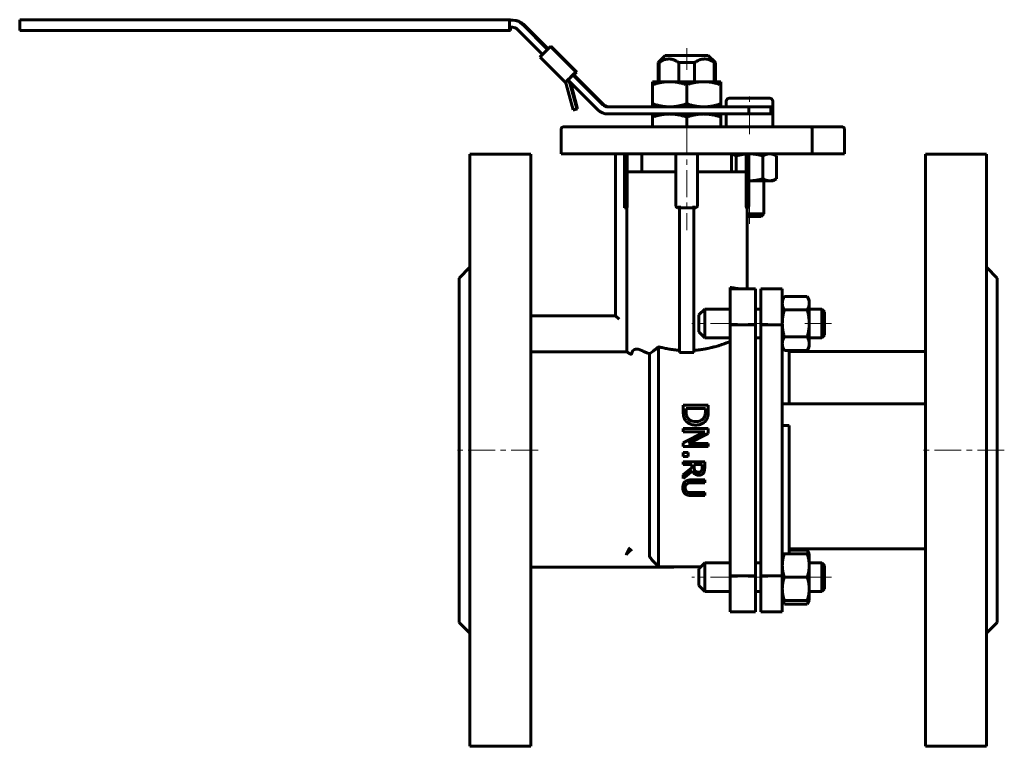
# Model space of a CAD drawing. Header units: millimetres. Extents: x -136 to 138, y -101 to 101.
import ezdxf

# ---------------------------------------------------------------- set-up
doc = ezdxf.new("R2010")
doc.units = ezdxf.units.MM
doc.linetypes.add('K5LT_AXLED', pattern=[12, 7.5, -1.5, 1.5, -1.5])
doc.linetypes.add('K5LT_BASIC', pattern=[0])
doc.layers.add('Системный слой (1)', color=7, linetype='Continuous', true_color=0x6c6c6c)

# ---------------------------------------------------------------- blocks, each defined once
blk = doc.blocks.new('U0')
at = {"layer": 'Системный слой (1)', "color": 143, "linetype": 'K5LT_BASIC', "lineweight": 60, "true_color": 0x33acca}
for p, q in [((83.49, -46.95), (83.3, -46.6)), ((83.63, -47.28), (83.49, -46.95)), ((83.75, -47.61), (83.63, -47.28))]:
    blk.add_line(p, q, dxfattribs=at)
blk = doc.blocks.new('U1')
at = {"layer": 'Системный слой (1)', "color": 143, "linetype": 'K5LT_BASIC', "lineweight": 60, "true_color": 0x33acca}
for p, q in [((66.59, 46.36), (67.22, 46.36)), ((67.22, 46.36), (70.45, 46.36))]:
    blk.add_line(p, q, dxfattribs=at)
blk = doc.blocks.new('U2')
at = {"layer": 'Системный слой (1)', "color": 143, "linetype": 'K5LT_BASIC', "lineweight": 60, "true_color": 0x33acca}
for p, q in [((88.13, 13.64), (88.13, 19.84)), ((88.13, 13.37), (88.13, 13.64))]:
    blk.add_line(p, q, dxfattribs=at)
blk = doc.blocks.new('U3')
at = {"layer": 'Системный слой (1)', "color": 143, "linetype": 'K5LT_BASIC', "lineweight": 60, "true_color": 0x33acca}
for p, q in [((60.72, 78.56), (60.72, 76.97)), ((60.72, 74.97), (60.72, 71.36))]:
    blk.add_line(p, q, dxfattribs=at)
blk = doc.blocks.new('U4')
at = {"layer": 'Системный слой (1)', "color": 143, "linetype": 'K5LT_BASIC', "lineweight": 60, "true_color": 0x33acca}
for p, q in [((67.05, 56.36), (67.1, 56.36)), ((67.1, 56.36), (67.16, 56.36)), ((67.16, 56.36), (67.22, 56.36))]:
    blk.add_line(p, q, dxfattribs=at)
blk = doc.blocks.new('U5')
at = {"layer": 'Системный слой (1)', "color": 143, "linetype": 'K5LT_BASIC', "lineweight": 60, "true_color": 0x33acca}
for p, q in [((62.62, 63.67), (62.22, 63.79)), ((63.03, 63.5), (62.62, 63.67)), ((63.47, 63.28), (63.03, 63.5))]:
    blk.add_line(p, q, dxfattribs=at)
blk = doc.blocks.new('U6')
at = {"layer": 'Системный слой (1)', "color": 143, "linetype": 'K5LT_BASIC', "lineweight": 60, "true_color": 0x33acca}
for p, q in [((83.3, -61.61), (83.49, -61.26)), ((83.49, -61.26), (83.63, -60.93)), ((83.63, -60.93), (83.75, -60.61))]:
    blk.add_line(p, q, dxfattribs=at)
blk = doc.blocks.new('U7')
at = {"layer": 'Системный слой (1)', "color": 143, "linetype": 'K5LT_BASIC', "lineweight": 60, "true_color": 0x33acca}
for p, q in [((64.47, 63.53), (63.47, 63.28)), ((65.41, 63.71), (64.47, 63.53)), ((66.32, 63.82), (65.41, 63.71)), ((67.1, 63.86), (67.05, 63.85)), ((67.16, 63.86), (67.1, 63.86)), ((67.22, 63.86), (67.16, 63.86))]:
    blk.add_line(p, q, dxfattribs=at)
blk = doc.blocks.new('U8')
at = {"layer": 'Системный слой (1)', "color": 143, "linetype": 'K5LT_BASIC', "lineweight": 60, "true_color": 0x33acca}
for p, q in [((76.51, -60.61), (76.62, -60.93)), ((76.62, -60.93), (76.77, -61.26)), ((76.77, -61.26), (76.96, -61.61))]:
    blk.add_line(p, q, dxfattribs=at)
blk = doc.blocks.new('U9')
at = {"layer": 'Системный слой (1)', "color": 143, "linetype": 'K5LT_BASIC', "lineweight": 60, "true_color": 0x33acca}
for p, q in [((18.27, 85.89), (18.97, 86.59)), ((18.97, 86.59), (19.04, 86.67)), ((19.04, 86.67), (19.04, 86.67))]:
    blk.add_line(p, q, dxfattribs=at)
blk = doc.blocks.new('U10')
at = {"layer": 'Системный слой (1)', "color": 143, "linetype": 'K5LT_BASIC', "lineweight": 60, "true_color": 0x33acca}
for p in [(18.26, 85.89), (18.33, 85.96)]:
    blk.add_line(p, (18.33, 85.96), dxfattribs=at)
blk = doc.blocks.new('U11')
at = {"layer": 'Системный слой (1)', "color": 143, "linetype": 'K5LT_BASIC', "lineweight": 60, "true_color": 0x33acca}
for p, q in [((17.28, 85.18), (16.28, 84.18)), ((16.28, 84.18), (15.88, 83.77)), ((15.88, 83.77), (15.88, 83.77))]:
    blk.add_line(p, q, dxfattribs=at)
blk = doc.blocks.new('U12')
at = {"layer": 'Системный слой (1)', "color": 143, "linetype": 'K5LT_BASIC', "lineweight": 60, "true_color": 0x33acca}
for p, q in [((0.62, 99.13), (0.62, 98.46)), ((0.62, 98.46), (0.61, 98.25))]:
    blk.add_line(p, q, dxfattribs=at)

msp = doc.modelspace()

# ---------------------------------------------------------------- linework, layer by layer
at = {"layer": 'Системный слой (1)', "color": 143, "linetype": 'K5LT_BASIC', "lineweight": 60, "true_color": 0x33acca}
for p, q in [((-136.28, 100.25), (-136.28, 101.25)), ((0.34, 101.25), (-136.28, 101.25)), ((-136.28, 99.25), (-136.28, 100.25)), ((-136.28, 98.25), (-136.28, 99.25)), ((-24.23, 101.25), (-24.2, 101.25)), ((0.33, 100.25), (0.33, 99.25)), ((0.61, 101.25), (0.34, 101.25)), ((1.1, 101.13), (0.34, 101.13)), ((0.34, 101.13), (0.34, 99.13)), ((1.1, 99.13), (0.34, 99.13)), ((0.61, 101.25), (0.62, 101.13)), ((1.1, 101.13), (1.37, 101.13)), ((10.92, 92.97), (3.92, 99.96)), ((11.06, 93.1), (4.2, 99.96)), ((-136.28, 98.25), (0.34, 98.25)), ((0.34, 98.25), (0.61, 98.25)), ((2.51, 98.55), (9.5, 91.55)), ((11.71, 93.74), (11.78, 93.74)), ((11.78, 93.74), (18.85, 86.67)), ((11.84, 93.68), (11.9, 93.74)), ((18.97, 86.67), (11.9, 93.74)), ((11.9, 93.74), (11.96, 93.74)), ((11.96, 93.74), (19.04, 86.67)), ((15.88, 83.77), (8.81, 90.84)), ((10.2, 92.25), (10.28, 92.32)), ((43.72, 91.31), (41.72, 89.31)), ((55.72, 91.31), (43.72, 91.31)), ((55.72, 91.31), (57.72, 89.31)), ((41.72, 83.97), (41.72, 89.31)), ((41.72, 89.31), (42.03, 89.31)), ((42.03, 83.97), (42.03, 89.31)), ((47.51, 89.31), (51.93, 89.31)), ((47.51, 83.97), (47.51, 89.31)), ((51.93, 83.97), (51.93, 89.31)), ((57.41, 89.31), (57.72, 89.31)), ((57.41, 83.97), (57.41, 89.31)), ((57.72, 83.97), (57.72, 89.31)), ((16.58, 84.48), (17.29, 85.18)), ((17.35, 85.25), (17.28, 85.18)), ((17.29, 85.18), (17.36, 85.25)), ((17.36, 85.25), (17.99, 85.89)), ((17.99, 85.89), (18, 85.89)), ((26.33, 77.55), (17.99, 85.89)), ((18.08, 85.96), (18.14, 85.96)), ((18.14, 85.96), (18.85, 86.67)), ((18.17, 85.99), (18.26, 85.89)), ((18.26, 85.96), (18.2, 86.02)), ((18.26, 85.96), (18.97, 86.67)), ((18.33, 85.96), (18.26, 85.96)), ((18.26, 85.89), (18.27, 85.89)), ((26.6, 77.55), (18.27, 85.89)), ((18.85, 86.67), (18.78, 86.67)), ((19.04, 86.67), (18.97, 86.67)), ((16.58, 84.47), (15.88, 83.77)), ((18.07, 76.11), (16.14, 83.32)), ((16.58, 84.48), (24.91, 76.14)), ((17.11, 83.58), (16.71, 84.35)), ((19.04, 76.37), (17.11, 83.58)), ((17.31, 83.75), (17.36, 83.58)), ((17.36, 83.58), (19.29, 76.37)), ((40.22, 83.12), (40.22, 83.97)), ((40.22, 83.97), (44.97, 83.97)), ((40.22, 83.12), (40.22, 77.82)), ((44.97, 83.97), (54.47, 83.97)), ((49.72, 83.12), (49.72, 77.82)), ((54.47, 83.97), (59.22, 83.97)), ((59.22, 83.97), (59.22, 83.12)), ((59.22, 83.12), (59.22, 77.82)), ((67.08, 76.97), (27.74, 76.97)), ((40.22, 76.97), (40.22, 77.82)), ((59.22, 77.82), (59.22, 76.97)), ((72.92, 79.36), (61.52, 79.36)), ((67.08, 76.97), (67.08, 74.97)), ((73.15, 76.97), (67.08, 76.97)), ((73.29, 76.97), (73.15, 76.97)), ((73.15, 74.97), (73.15, 76.97)), ((73.29, 76.97), (73.29, 74.97)), ((73.72, 78.56), (73.72, 71.36)), ((18.07, 76.11), (19.04, 76.37)), ((18.33, 76.11), (18.07, 76.11)), ((18.33, 76.11), (19.29, 76.37)), ((19.29, 76.37), (19.04, 76.37)), ((67.08, 74.97), (27.74, 74.97)), ((40.22, 74.12), (40.22, 74.97)), ((59.22, 74.97), (59.22, 74.12)), ((67.08, 74.97), (73.15, 74.97)), ((73.29, 74.97), (73.15, 74.97)), ((40.22, 71.36), (40.22, 74.12)), ((49.72, 71.36), (49.72, 74.12)), ((59.22, 71.36), (59.22, 74.12)), ((14.72, 63.86), (14.72, 70.86)), ((24.72, 71.36), (15.22, 71.36)), ((74.72, 71.36), (24.72, 71.36)), ((84.22, 71.36), (74.72, 71.36)), ((93.22, 71.36), (84.22, 71.36)), ((84.72, 63.86), (84.72, 70.86)), ((93.72, 63.86), (93.72, 70.86)), ((-10.72, 63.75), (6.28, 63.75)), ((-10.72, 63.75), (-10.72, -101.25)), ((6.28, 63.75), (6.28, -101.25)), ((14.72, 63.86), (24.72, 63.86)), ((24.72, 63.86), (74.72, 63.86)), ((29.85, 63.86), (29.85, 18.75)), ((32.4, 63.86), (32.4, 48.86)), ((33.12, 58.86), (33.12, 63.86)), ((37.22, 58.86), (37.22, 63.86)), ((46.72, 63.86), (46.72, 49.36)), ((52.72, 49.36), (52.72, 63.86)), ((62.22, 58.86), (62.22, 63.86)), ((63.47, 58.86), (63.47, 63.28)), ((66.32, 58.86), (66.32, 63.86)), ((67.05, 49.36), (67.05, 63.86)), ((70.97, 56.94), (70.97, 63.28)), ((73.72, 63.86), (74.73, 63.28)), ((74.72, 63.86), (84.72, 63.86)), ((74.73, 56.94), (74.73, 63.28)), ((84.72, 63.86), (93.72, 63.86)), ((133.28, 63.75), (116.28, 63.75)), ((116.28, 63.75), (116.28, -101.25)), ((133.28, -101.25), (133.28, 63.75)), ((33.12, 58.86), (33.12, 49.36)), ((33.12, 58.86), (46.72, 58.86)), ((52.72, 58.86), (66.32, 58.86)), ((66.32, 49.36), (66.32, 58.86)), ((67.22, 56.36), (67.05, 56.36)), ((72.85, 56.36), (67.22, 56.36)), ((71.22, 56.36), (71.22, 47.12)), ((73.72, 56.36), (72.85, 56.36)), ((73.72, 56.36), (74.73, 56.94)), ((32.4, 48.86), (32.9, 49.36)), ((32.4, 48.86), (33.04, 48.86)), ((33.04, 8.64), (33.04, 48.86)), ((47.22, 48.86), (47.72, 48.86)), ((47.72, 49.36), (47.72, 48.86)), ((51.72, 48.86), (47.72, 48.86)), ((47.72, 48.86), (47.72, 8.5)), ((51.72, 48.86), (51.72, 49.36)), ((51.72, 48.86), (51.72, 8.5)), ((51.72, 48.86), (52.22, 48.86)), ((66.4, 48.86), (66.55, 48.86)), ((66.59, 48.86), (66.59, 26.25)), ((67.22, 47.12), (66.59, 47.12)), ((71.22, 47.12), (67.22, 47.12)), ((70.45, 46.36), (71.22, 47.12)), ((-10.72, 32.25), (-13.72, 29.25)), ((136.28, 29.25), (133.28, 32.25)), ((-13.72, 29.25), (-13.72, -66.75)), ((136.28, 29.25), (136.28, -66.75)), ((61.88, 26.25), (61.88, 26.64)), ((61.88, 26.25), (68.88, 26.25)), ((61.88, 16.25), (61.88, 26.25)), ((68.88, 26.25), (68.88, 16.25)), ((70.38, 26.25), (76.38, 26.25)), ((70.38, 26.25), (70.38, 16.25)), ((76.38, 26.25), (76.38, 16.25)), ((76.38, 23.11), (76.96, 24.11)), ((83.3, 24.11), (76.96, 24.11)), ((83.88, 23.11), (83.3, 24.11)), ((83.88, 23.11), (83.88, 22.23)), ((83.88, 22.23), (83.88, 16.61)), ((53.13, 18.96), (54.78, 20.61)), ((54.78, 12.94), (54.78, 20.61)), ((54.78, 20.61), (61.88, 20.61)), ((68.88, 20.61), (70.38, 20.61)), ((83.3, 20.36), (76.96, 20.36)), ((83.88, 20.61), (87.37, 20.61)), ((88.13, 19.84), (87.37, 20.61)), ((87.37, 20.61), (87.37, 12.94)), ((29.85, 18.75), (6.28, 18.75)), ((30.85, 17.75), (29.85, 18.75)), ((53.13, 18.96), (53.13, 14.45)), ((83.88, 16.61), (83.88, 10.98)), ((53.13, 14.45), (53.13, 14.26)), ((53.13, 14.26), (54.78, 12.61)), ((61.88, 16.25), (68.88, 16.25)), ((61.88, 9.53), (61.88, 16.25)), ((68.88, 9.53), (68.88, 16.25)), ((70.38, 16.25), (70.38, 9.53)), ((70.38, 16.25), (76.38, 16.25)), ((76.38, 16.25), (76.38, 9.53)), ((54.78, 12.61), (54.78, 12.94)), ((54.78, 12.61), (61.88, 12.61)), ((68.88, 12.61), (70.38, 12.61)), ((83.3, 12.85), (76.96, 12.85)), ((83.88, 12.61), (87.37, 12.61)), ((88.13, 13.37), (87.37, 12.61)), ((87.37, 12.94), (87.37, 12.61)), ((33.04, 8.64), (6.28, 8.64)), ((41.88, -51.19), (41.88, 10.12)), ((51.72, 8.5), (47.72, 8.5)), ((61.88, -47.03), (61.88, 9.53)), ((68.88, 9.53), (68.88, -47.03)), ((70.38, 9.53), (70.38, -47.03)), ((76.38, 10.11), (76.96, 9.1)), ((76.38, 9.53), (76.38, -47.03)), ((83.3, 9.1), (76.96, 9.1)), ((78.28, -5.76), (78.28, 9.1)), ((116.28, 8.75), (78.28, 8.75)), ((83.88, 10.11), (83.3, 9.1)), ((83.88, 10.98), (83.88, 10.11)), ((39.38, 8.13), (39.38, -48.45)), ((55.74, -6.19), (48.74, -6.19)), ((48.74, -6.19), (48.74, -7.8)), ((49.54, -7.12), (54.93, -7.12)), ((49.54, -7.83), (49.54, -7.12)), ((54.93, -7.12), (54.93, -7.83)), ((55.74, -7.79), (55.74, -6.19)), ((116.28, -5.76), (76.38, -5.76)), ((55.74, -12.72), (48.74, -12.72)), ((48.74, -12.72), (48.74, -13.59)), ((54.78, -13.59), (48.74, -16.69)), ((48.74, -13.59), (54.78, -13.59)), ((55.74, -14.04), (55.74, -12.72)), ((78.28, -11.89), (76.38, -11.89)), ((78.28, -47.61), (78.28, -11.89)), ((50.2, -16.86), (55.74, -14.04)), ((48.74, -16.69), (48.74, -17.73)), ((48.74, -17.73), (55.74, -17.73)), ((55.74, -16.86), (50.2, -16.86)), ((55.74, -17.73), (55.74, -16.86)), ((48.74, -19.33), (48.74, -20.45)), ((50.08, -19.33), (48.74, -19.33)), ((48.74, -20.45), (50.08, -20.45)), ((54.74, -21.96), (48.74, -21.96)), ((48.74, -21.96), (48.74, -22.76)), ((50.08, -20.45), (50.08, -19.33)), ((54.74, -23.51), (54.74, -21.96)), ((48.74, -22.76), (51.13, -22.76)), ((51.13, -23.68), (48.74, -25.57)), ((48.74, -26.61), (51.35, -24.47)), ((51.13, -22.76), (51.13, -23.68)), ((51.79, -22.76), (54.05, -22.76)), ((51.79, -23.46), (51.79, -22.76)), ((54.05, -22.76), (54.05, -23.55)), ((48.74, -25.57), (48.74, -26.61)), ((54.74, -27.01), (51, -27.01)), ((54.74, -27.81), (54.74, -27.01)), ((51, -27.81), (54.74, -27.81)), ((54.74, -30.56), (50.98, -30.56)), ((51, -31.35), (54.74, -31.35)), ((54.74, -31.35), (54.74, -30.56)), ((116.28, -46.25), (78.28, -46.25)), ((83.3, -46.6), (78.28, -46.6)), ((83.88, -47.61), (83.3, -46.6)), ((61.88, -53.75), (61.88, -47.03)), ((68.88, -53.75), (68.88, -47.03)), ((70.38, -47.03), (70.38, -53.75)), ((76.38, -47.03), (76.38, -53.75)), ((76.38, -47.61), (76.96, -47.61)), ((83.3, -47.61), (76.96, -47.61)), ((83.3, -47.61), (83.88, -47.61)), ((83.88, -47.61), (83.88, -50.86)), ((6.28, -51.29), (46.13, -51.29)), ((41.88, -51.19), (46.13, -51.19)), ((46.13, -51.29), (46.13, -51.19)), ((46.13, -51.25), (53.64, -51.25)), ((53.13, -51.76), (54.78, -50.11)), ((53.13, -51.76), (53.13, -53.16)), ((54.78, -50.11), (61.88, -50.11)), ((54.78, -52.5), (54.78, -50.11)), ((68.88, -50.11), (70.38, -50.11)), ((83.88, -50.11), (87.37, -50.11)), ((83.88, -50.86), (83.88, -57.36)), ((88.13, -50.87), (87.37, -50.11)), ((87.37, -50.11), (87.37, -52.5)), ((88.13, -57.34), (88.13, -50.87)), ((53.13, -53.16), (53.13, -56.46)), ((54.78, -58.11), (54.78, -52.5)), ((61.88, -63.75), (61.88, -53.75)), ((61.88, -53.75), (68.88, -53.75)), ((68.88, -53.75), (68.88, -63.75)), ((70.38, -53.75), (70.38, -63.75)), ((70.38, -53.75), (76.38, -53.75)), ((76.38, -53.75), (76.38, -63.75)), ((83.3, -54.11), (76.96, -54.11)), ((87.37, -52.5), (87.37, -58.11)), ((53.13, -56.46), (54.78, -58.11)), ((83.88, -57.36), (83.88, -60.61)), ((88.13, -57.34), (87.37, -58.11)), ((54.78, -58.11), (61.88, -58.11)), ((68.88, -58.11), (70.38, -58.11)), ((68.88, -58.11), (70.38, -58.11)), ((83.88, -58.11), (87.37, -58.11)), ((76.38, -60.61), (76.96, -61.61)), ((76.96, -60.61), (76.38, -60.61)), ((83.3, -60.61), (76.96, -60.61)), ((83.3, -61.61), (76.96, -61.61)), ((83.88, -60.61), (83.3, -60.61)), ((83.88, -60.61), (83.3, -61.61)), ((61.88, -63.75), (68.88, -63.75)), ((70.38, -63.75), (76.38, -63.75)), ((-10.72, -69.75), (-13.72, -66.75)), ((136.28, -66.75), (133.28, -69.75)), ((-10.72, -101.25), (6.28, -101.25)), ((133.28, -101.25), (116.28, -101.25))]:
    msp.add_line(p, q, dxfattribs=at)
at = {"layer": 'Системный слой (1)', "color": 30, "linetype": 'K5LT_AXLED', "lineweight": 18, "true_color": 0xff8000}
for p, q in [((49.72, 93.31), (49.72, 87.31)), ((67.22, 69.36), (67.22, 81.36)), ((49.72, 71.31), (49.72, 42.6)), ((67.22, 44.36), (67.22, 58.36)), ((63.88, 16.61), (51.13, 16.61)), ((72.38, 16.61), (66.88, 16.61)), ((90.13, 16.61), (81.88, 16.61)), ((8.28, -18.75), (-15.72, -18.75)), ((138.28, -18.75), (114.28, -18.75)), ((63.88, -54.11), (51.13, -54.11)), ((72.38, -54.11), (66.88, -54.11)), ((90.13, -54.11), (81.88, -54.11))]:
    msp.add_line(p, q, dxfattribs=at)
at = {"layer": 'Системный слой (1)', "color": 143, "linetype": 'K5LT_BASIC', "lineweight": 60, "true_color": 0x33acca}
for centre, radius, start, end in [((61.52, 78.56), 0.8, 90, 180), ((72.92, 78.56), 0.8, 0, 90), ((15.22, 70.86), 0.5, 90, 180), ((84.22, 70.86), 0.5, 0, 90), ((93.22, 70.86), 0.5, 0, 90), ((47.22, 49.36), 0.5, 180, 270), ((47.22, 49.36), 0.5, 180, 270), ((52.22, 49.36), 0.5, 270, 0), ((66.55, 49.36), 0.5, 270, 0)]:
    msp.add_arc(centre, radius, start, end, dxfattribs=at)
for centre, major_axis, ratio, start_param, end_param in [((0.34, 100.25), (0, -1), 0.010989, 3.141593, 4.712389), ((0.34, 99.25), (0, -1), 0.010989, 4.712389, 6.283185), ((1.1, 97.13), (0, 4), 0.99994, 5.497787, 6.283185), ((1.1, 97.13), (0, 2), 0.99994, 5.497787, 6.283185), ((1.37, 97.13), (0, 4), 0.99994, 5.497787, 6.283185), ((10.3, 92.32), (-1.41, -1.41), 0.00777, 3.149363, 4.72016), ((10.55, 92.32), (1.41, 1.41), 0.00777, 0, 0.007771), ((10.23, 92.25), (-1.41, -1.41), 0.00777, 4.72016, 6.283185), ((17.37, 85.25), (1.41, 1.41), 0.00777, 0.007771, 1.578567), ((17.37, 85.25), (0.707, 0.707), 0.00777, 0.007771, 0.458798), ((15.18, 83.06), (0, 1), 0.99994, 4.974188, 5.497787), ((27.74, 78.97), (0, -2), 0.99994, 5.497787, 6.283185), ((28.02, 78.97), (0, -2), 0.99994, 5.497787, 6.283185), ((27.74, 78.97), (0, -4), 0.99994, 5.497787, 6.283185)]:
    msp.add_ellipse(centre, major_axis=major_axis, ratio=ratio, start_param=start_param, end_param=end_param, dxfattribs=at)
for points, knots in [([(47.51, 89.31), (47.3, 89.45), (46.97, 89.65), (46.57, 89.86), (46.28, 89.99), (46.02, 90.09), (45.73, 90.18), (45.41, 90.25), (45.07, 90.3), (44.73, 90.31), (44.43, 90.29), (44.14, 90.25), (43.8, 90.18), (43.34, 90.03), (42.72, 89.75), (42.28, 89.48), (42.03, 89.31)], [0, 0, 0, 0, 2.059954, 3.222968, 3.874474, 4.77382, 5.570672, 6.581741, 7.615821, 8.625583, 9.63174, 10.303888, 11.214825, 12.739599, 14.531331, 17, 17, 17, 17]), ([(57.41, 89.31), (57.2, 89.45), (56.87, 89.65), (56.46, 89.86), (56.17, 89.99), (55.92, 90.09), (55.63, 90.18), (55.31, 90.25), (54.97, 90.3), (54.63, 90.31), (54.33, 90.29), (54.04, 90.25), (53.7, 90.18), (53.23, 90.03), (52.62, 89.75), (52.18, 89.48), (51.93, 89.31)], [0, 0, 0, 0, 2.059954, 3.222968, 3.874474, 4.77382, 5.570672, 6.581741, 7.615821, 8.625583, 9.63174, 10.303888, 11.214825, 12.739599, 14.531331, 17, 17, 17, 17]), ([(33.12, 49.36), (33.12, 49.31), (33.12, 49.26), (33.12, 49.17), (33.11, 49.12), (33.1, 49.05), (33.1, 48.99), (33.08, 48.94), (33.07, 48.9), (33.06, 48.87), (33.05, 48.86), (33.04, 48.86), (33.04, 48.86)], [0, 0, 0, 0, 2.20897, 2.84856, 4.255448, 5.214415, 6.760345, 8.198652, 9.143734, 10.829934, 11.772323, 13, 13, 13, 13]), ([(66.4, 48.86), (66.4, 48.86), (66.39, 48.86), (66.37, 48.89), (66.36, 48.94), (66.35, 48.99), (66.34, 49.03), (66.34, 49.07), (66.33, 49.12), (66.33, 49.17), (66.32, 49.22), (66.32, 49.28), (66.32, 49.33), (66.32, 49.36)], [0, 0, 0, 0, 1.784465, 3.539811, 5.358676, 6.714996, 7.846666, 8.506709, 9.831911, 10.511169, 11.303092, 12.720471, 14, 14, 14, 14]), ([(61.88, 26.64), (62.21, 26.59), (62.82, 26.5), (63.63, 26.37), (64.09, 26.29), (64.31, 26.25)], [0, 0, 0, 0, 2.133565, 4.056775, 6, 6, 6, 6]), ([(61.88, 11.57), (61.61, 11.47), (61.06, 11.25), (60.26, 10.96), (59.43, 10.68), (58.49, 10.37), (57.4, 10.06), (56.41, 9.82), (55.53, 9.63), (54.66, 9.46), (53.68, 9.3), (52.7, 9.18), (52.05, 9.13), (51.72, 9.1)], [0, 0, 0, 0, 1.480712, 2.935348, 3.887281, 5.286223, 7.071138, 8.360139, 9.198991, 10.429811, 11.635262, 12.82429, 14, 14, 14, 14]), ([(33.92, 8.11), (33.76, 8.2), (33.48, 8.37), (33.2, 8.54), (33.08, 8.61), (33.04, 8.64)], [0, 0, 0, 0, 2.365511, 4.60056, 6, 6, 6, 6]), ([(33.92, 8.11), (33.94, 8.1), (33.98, 8.08), (34.02, 8.06), (34.06, 8.05), (34.09, 8.04), (34.12, 8.03), (34.15, 8.03), (34.18, 8.03), (34.21, 8.03), (34.24, 8.04), (34.28, 8.06), (34.31, 8.07), (34.34, 8.09), (34.35, 8.12), (34.37, 8.14), (34.39, 8.17), (34.4, 8.2), (34.41, 8.23), (34.41, 8.24), (34.41, 8.25)], [0, 0, 0, 0, 2.322269, 4.121166, 6.0351, 6.984563, 8.760855, 10.190435, 11.317277, 12.322842, 14.026875, 15.287097, 16.354932, 17.251357, 18.062317, 18.644619, 19.349156, 20.163225, 20.474472, 21, 21, 21, 21]), ([(34.41, 8.25), (34.44, 8.37), (34.49, 8.55), (34.59, 8.77), (34.67, 8.89), (34.73, 8.98), (34.78, 9.03), (34.84, 9.09), (34.92, 9.16), (35.03, 9.24), (35.19, 9.32), (35.38, 9.39), (35.59, 9.43), (35.87, 9.45), (36.18, 9.42), (36.54, 9.33), (36.75, 9.24), (36.88, 9.19)], [0, 0, 0, 0, 1.709305, 2.8039, 4.172503, 4.381462, 5.022441, 5.709049, 6.200799, 7.250999, 8.640614, 9.952875, 11.153315, 12.713971, 14.859151, 16.213511, 18, 18, 18, 18]), ([(39.38, 8.13), (39.03, 8.26), (38.37, 8.53), (37.55, 8.88), (37.07, 9.1), (36.88, 9.19)], [0, 0, 0, 0, 2.246056, 4.458027, 6, 6, 6, 6]), ([(39.38, 8.13), (39.81, 8.44), (40.65, 9.08), (41.48, 9.77), (41.88, 10.12)], [0, 0, 0, 0, 2.579427, 5, 5, 5, 5]), ([(47.72, 9.1), (47.43, 9.12), (46.82, 9.18), (45.86, 9.29), (44.73, 9.47), (43.5, 9.71), (42.52, 9.94), (42, 10.08), (41.88, 10.12)], [0, 0, 0, 0, 1.281798, 2.716677, 4.316814, 6.38991, 8.415889, 9, 9, 9, 9]), ([(48.74, -7.8), (48.74, -8.21), (48.76, -8.66), (48.87, -9.29), (48.94, -9.61), (49.19, -10.11), (49.25, -10.2), (49.3, -10.28)], [-0.411884, -0.411884, -0.411884, -0.411884, -0.1705182, -0.1705182, -0.0319545, -0.0319545, 0, 0, 0, 0]), ([(50.01, -9.77), (49.76, -9.41), (49.68, -9.08), (49.57, -8.57), (49.54, -8.19), (49.54, -7.83)], [-0.1635025, -0.1635025, -0.1635025, -0.1635025, -0.1128869, -0.1128869, 0, 0, 0, 0]), ([(54.93, -7.83), (54.93, -7.92), (54.93, -8), (54.93, -8.17), (54.92, -8.25), (54.91, -8.46), (54.89, -8.57), (54.87, -8.71), (54.86, -8.75), (54.85, -8.82), (54.84, -8.85), (54.84, -8.88), (54.84, -8.88), (54.83, -8.89), (54.83, -8.89), (54.77, -9.17), (54.66, -9.43), (54.51, -9.68)], [-0.142527, -0.142527, -0.142527, -0.142527, -0.1343098, -0.1343098, -0.1252075, -0.1252075, -0.1076335, -0.1076335, -0.0988466, -0.0988466, -0.0912652, -0.0912652, -0.0900596, -0.0900596, -0.0896282, -0.0896282, 0, 0, 0, 0]), ([(55.18, -10.29), (55.28, -10.15), (55.36, -9.99), (55.48, -9.71), (55.52, -9.59), (55.57, -9.43), (55.58, -9.39), (55.61, -9.28), (55.62, -9.22), (55.65, -9.05), (55.67, -8.92), (55.7, -8.68), (55.71, -8.57), (55.72, -8.39), (55.73, -8.32), (55.73, -8.15), (55.74, -8.04), (55.74, -7.89), (55.74, -7.84), (55.74, -7.79)], [-0.5165011, -0.5165011, -0.5165011, -0.5165011, -0.3639385, -0.3639385, -0.2537387, -0.2537387, -0.2160771, -0.2160771, -0.1763033, -0.1763033, -0.1123976, -0.1123976, -0.0718824, -0.0718824, -0.0484919, -0.0484919, -0.0160852, -0.0160852, 0, 0, 0, 0]), ([(49.3, -10.28), (49.44, -10.49), (49.59, -10.67), (49.97, -11.01), (50.18, -11.15), (50.72, -11.45), (51.16, -11.62), (51.92, -11.71), (52.07, -11.71), (52.23, -11.71)], [-0.475266, -0.475266, -0.475266, -0.475266, -0.3531173, -0.3531173, -0.2268149, -0.2268149, -0.0477851, -0.0477851, 0, 0, 0, 0]), ([(52.25, -10.74), (51.94, -10.74), (51.63, -10.72), (51.12, -10.6), (50.85, -10.51), (50.35, -10.18), (50.16, -9.99), (50.01, -9.77)], [-0.3122293, -0.3122293, -0.3122293, -0.3122293, -0.1810959, -0.1810959, -0.082928, -0.082928, 0, 0, 0, 0]), ([(52.23, -11.71), (52.56, -11.71), (52.88, -11.69), (53.59, -11.53), (53.86, -11.41), (54.37, -11.15), (54.68, -10.91), (55.03, -10.51), (55.11, -10.41), (55.18, -10.29)], [-0.2581897, -0.2581897, -0.2581897, -0.2581897, -0.2149706, -0.2149706, -0.1613711, -0.1613711, -0.0413086, -0.0413086, 0, 0, 0, 0]), ([(54.51, -9.68), (54.4, -9.87), (54.25, -10.05), (53.9, -10.34), (53.7, -10.45), (53.09, -10.69), (52.66, -10.74), (52.25, -10.74)], [-0.2648644, -0.2648644, -0.2648644, -0.2648644, -0.1955475, -0.1955475, -0.1257054, -0.1257054, 0, 0, 0, 0]), ([(51.35, -24.47), (51.43, -24.7), (51.55, -24.91), (51.81, -25.21), (51.96, -25.36), (52.35, -25.6), (52.57, -25.66), (52.9, -25.71), (53, -25.72), (53.11, -25.72)], [-0.2841666, -0.2841666, -0.2841666, -0.2841666, -0.1714386, -0.1714386, -0.0998347, -0.0998347, -0.0322177, -0.0322177, 0, 0, 0, 0]), ([(52.1, -24.55), (52.04, -24.48), (51.99, -24.41), (51.89, -24.22), (51.86, -24.12), (51.81, -23.88), (51.79, -23.67), (51.79, -23.46)], [-0.08420624, -0.08420624, -0.08420624, -0.08420624, -0.0753266, -0.0753266, -0.06253889, -0.06253889, 0, 0, 0, 0]), ([(53.05, -24.89), (52.94, -24.89), (52.82, -24.88), (52.64, -24.85), (52.58, -24.83), (52.51, -24.81), (52.51, -24.81), (52.48, -24.79), (52.45, -24.78), (52.3, -24.72), (52.2, -24.64), (52.1, -24.55)], [-0.09249485, -0.09249485, -0.09249485, -0.09249485, -0.06658218, -0.06658218, -0.04997341, -0.04997341, -0.04840141, -0.04840141, -0.04047589, -0.04047589, 0, 0, 0, 0]), ([(53.84, -24.51), (53.8, -24.58), (53.74, -24.64), (53.66, -24.71), (53.63, -24.73), (53.58, -24.76), (53.56, -24.77), (53.53, -24.79), (53.52, -24.79), (53.5, -24.8), (53.49, -24.81), (53.34, -24.86), (53.19, -24.89), (53.05, -24.89)], [-0.08367434, -0.08367434, -0.08367434, -0.08367434, -0.06480384, -0.06480384, -0.05772286, -0.05772286, -0.05055864, -0.05055864, -0.04785105, -0.04785105, -0.04389701, -0.04389701, 0, 0, 0, 0]), ([(54.05, -23.55), (54.05, -23.62), (54.05, -23.69), (54.04, -23.83), (54.03, -23.9), (54.02, -24), (54.01, -24.05), (54.01, -24.09), (54, -24.12), (54, -24.13), (53.97, -24.27), (53.92, -24.4), (53.84, -24.51)], [-0.06993752, -0.06993752, -0.06993752, -0.06993752, -0.06356673, -0.06356673, -0.05351353, -0.05351353, -0.04799025, -0.04346034, -0.04346034, -0.04062337, -0.04062337, 0, 0, 0, 0]), ([(54.42, -25.04), (54.51, -24.9), (54.58, -24.76), (54.65, -24.52), (54.69, -24.39), (54.72, -24.02), (54.73, -23.89), (54.74, -23.68), (54.74, -23.6), (54.74, -23.51)], [-0.2721009, -0.2721009, -0.2721009, -0.2721009, -0.139845, -0.139845, -0.0639134, -0.0639134, -0.0257201, -0.0257201, 0, 0, 0, 0]), ([(51, -27.01), (50.42, -27.01), (50.1, -27.09), (49.7, -27.2), (49.5, -27.3), (49.27, -27.48), (49.22, -27.53), (49.17, -27.59)], [-0.1477684, -0.1477684, -0.1477684, -0.1477684, -0.0893501, -0.0893501, -0.022479, -0.022479, 0, 0, 0, 0]), ([(53.11, -25.72), (53.25, -25.72), (53.39, -25.71), (53.64, -25.65), (53.76, -25.61), (53.88, -25.55), (53.89, -25.54), (53.92, -25.52), (53.94, -25.51), (54, -25.48), (54.03, -25.46), (54.1, -25.4), (54.14, -25.37), (54.22, -25.29), (54.25, -25.26), (54.3, -25.21), (54.3, -25.2), (54.35, -25.14), (54.39, -25.09), (54.42, -25.04)], [-0.2915014, -0.2915014, -0.2915014, -0.2915014, -0.1900843, -0.1900843, -0.0999504, -0.0999504, -0.0915836, -0.0915836, -0.0770625, -0.0770625, -0.0598706, -0.0598706, -0.0395545, -0.0395545, -0.0226637, -0.0226637, -0.0192384, -0.0192384, 0, 0, 0, 0]), ([(49.17, -27.59), (49, -27.75), (48.88, -27.95), (48.72, -28.33), (48.65, -28.58), (48.62, -29.01), (48.61, -29.1), (48.61, -29.18)], [-0.2726321, -0.2726321, -0.2726321, -0.2726321, -0.1365158, -0.1365158, -0.0267232, -0.0267232, 0, 0, 0, 0]), ([(48.61, -29.18), (48.61, -29.45), (48.64, -29.73), (48.79, -30.27), (48.92, -30.48), (49.08, -30.68), (49.12, -30.73), (49.17, -30.78)], [-0.1369922, -0.1369922, -0.1369922, -0.1369922, -0.082118, -0.082118, -0.0201967, -0.0201967, 0, 0, 0, 0]), ([(49.29, -29.18), (49.29, -29.05), (49.3, -28.91), (49.34, -28.74), (49.35, -28.69), (49.38, -28.61), (49.39, -28.57), (49.41, -28.52), (49.41, -28.51), (49.42, -28.49), (49.43, -28.47), (49.5, -28.34), (49.57, -28.24), (49.71, -28.12), (49.74, -28.09), (49.78, -28.07)], [-0.1326365, -0.1326365, -0.1326365, -0.1326365, -0.0905802, -0.0905802, -0.0762097, -0.0762097, -0.0621114, -0.0621114, -0.0598458, -0.0598458, -0.0544605, -0.0544605, -0.0146727, -0.0146727, 0, 0, 0, 0]), ([(49.78, -30.3), (49.71, -30.25), (49.65, -30.2), (49.54, -30.07), (49.49, -29.99), (49.4, -29.83), (49.33, -29.65), (49.3, -29.3), (49.29, -29.24), (49.29, -29.18)], [-0.2622108, -0.2622108, -0.2622108, -0.2622108, -0.1875863, -0.1875863, -0.1098148, -0.1098148, -0.0190279, -0.0190279, 0, 0, 0, 0]), ([(49.78, -28.07), (49.92, -27.98), (50.07, -27.91), (50.42, -27.83), (50.64, -27.82), (50.86, -27.81), (50.93, -27.81), (51, -27.81)], [-0.1034263, -0.1034263, -0.1034263, -0.1034263, -0.0656927, -0.0656927, -0.0201012, -0.0201012, 0, 0, 0, 0]), ([(49.17, -30.78), (49.26, -30.87), (49.35, -30.95), (49.57, -31.09), (49.69, -31.15), (50.03, -31.27), (50.33, -31.33), (50.8, -31.35), (50.9, -31.35), (51, -31.35)], [-0.2746619, -0.2746619, -0.2746619, -0.2746619, -0.2086528, -0.2086528, -0.1427055, -0.1427055, -0.0292403, -0.0292403, 0, 0, 0, 0]), ([(50.98, -30.56), (50.78, -30.56), (50.56, -30.55), (50.24, -30.5), (50.08, -30.46), (49.86, -30.35), (49.82, -30.32), (49.78, -30.3)], [-0.1741723, -0.1741723, -0.1741723, -0.1741723, -0.0748996, -0.0748996, -0.0136046, -0.0136046, 0, 0, 0, 0]), ([(33.91, -45.93), (33.89, -45.96), (33.81, -46.09), (33.47, -46.65), (33.1, -47.36), (32.85, -47.9), (32.85, -47.9), (32.85, -47.9)], [-0.2377406, -0.2377406, -0.2377406, -0.2377406, -0.1901925, -0.1426444, 0, 0, 0.0006453, 0.0006453, 0.0006453, 0.0006453]), ([(32.85, -47.9), (32.85, -47.9), (32.85, -47.9), (33.22, -47.44), (33.77, -46.86), (34.25, -46.45), (34.37, -46.36), (34.4, -46.34)], [-0.0006453, -0.0006453, -0.0006453, -0.0006453, 0, 0, 0.1426444, 0.1901925, 0.2377406, 0.2377406, 0.2377406, 0.2377406]), ([(39.38, -48.45), (39.38, -48.49), (39.43, -48.56), (39.6, -48.79), (39.73, -48.93), (40.05, -49.29), (40.29, -49.55), (40.72, -49.98), (40.89, -50.16), (41.06, -50.33)], [0.352378, 0.352378, 0.352378, 0.352378, 0.4236107, 0.4236107, 0.4948434, 0.4948434, 0.5997997, 0.5997997, 0.6695722, 0.6695722, 0.6695722, 0.6695722]), ([(41.06, -50.33), (41.14, -50.42), (41.23, -50.5), (41.44, -50.72), (41.55, -50.84), (41.73, -51.03), (41.81, -51.12), (41.87, -51.18), (41.87, -51.19), (41.88, -51.19)], [0.017684, 0.017684, 0.017684, 0.017684, 0.0513378, 0.0513378, 0.1026757, 0.1026757, 0.144872, 0.144872, 0.1485389, 0.1485389, 0.1485389, 0.1485389])]:
    msp.add_open_spline(points, degree=3, knots=knots, dxfattribs=at)
for points in [[(44.97, 83.97), (42.77, 83.97), (40.22, 83.12)], [(49.72, 83.12), (47.18, 83.97), (44.97, 83.97)], [(54.47, 83.97), (52.27, 83.97), (49.72, 83.12)], [(59.22, 83.12), (56.68, 83.97), (54.47, 83.97)], [(40.22, 77.82), (42.77, 76.97), (44.97, 76.97)], [(44.97, 76.97), (47.18, 76.97), (49.72, 77.82)], [(49.72, 77.82), (52.27, 76.97), (54.47, 76.97)], [(54.47, 76.97), (56.68, 76.97), (59.22, 77.82)], [(44.97, 74.97), (42.77, 74.97), (40.22, 74.12)], [(49.72, 74.12), (47.18, 74.97), (44.97, 74.97)], [(54.47, 74.97), (52.27, 74.97), (49.72, 74.12)], [(59.22, 74.12), (56.68, 74.97), (54.47, 74.97)], [(70.97, 63.28), (68.96, 63.86), (67.22, 63.86)], [(72.85, 63.86), (71.98, 63.86), (70.97, 63.28)], [(74.73, 63.28), (73.72, 63.86), (72.85, 63.86)], [(67.22, 56.36), (68.96, 56.36), (70.97, 56.94)], [(70.97, 56.94), (71.98, 56.36), (72.85, 56.36)], [(72.85, 56.36), (73.72, 56.36), (74.73, 56.94)], [(76.96, 24.11), (76.38, 23.11), (76.38, 22.23)], [(76.38, 22.23), (76.38, 21.36), (76.96, 20.36)], [(83.88, 22.23), (83.88, 23.11), (83.3, 24.11)], [(83.3, 20.36), (83.88, 21.36), (83.88, 22.23)], [(76.96, 20.36), (76.38, 18.35), (76.38, 16.61)], [(83.88, 16.61), (83.88, 18.35), (83.3, 20.36)], [(76.38, 16.61), (76.38, 14.86), (76.96, 12.85)], [(83.3, 12.85), (83.88, 14.86), (83.88, 16.61)], [(76.96, 12.85), (76.38, 11.85), (76.38, 10.98)], [(83.88, 10.98), (83.88, 11.85), (83.3, 12.85)], [(76.38, 10.98), (76.38, 10.11), (76.96, 9.1)], [(83.3, 9.1), (83.88, 10.11), (83.88, 10.98)], [(76.96, -47.61), (76.38, -49.35), (76.38, -50.86)], [(83.88, -50.86), (83.88, -49.35), (83.3, -47.61)], [(76.38, -50.86), (76.38, -52.36), (76.96, -54.11)], [(83.3, -54.11), (83.88, -52.36), (83.88, -50.86)], [(76.96, -54.11), (76.38, -55.85), (76.38, -57.36)], [(83.88, -57.36), (83.88, -55.85), (83.3, -54.11)], [(76.38, -57.36), (76.38, -58.86), (76.96, -60.61)], [(83.3, -60.61), (83.88, -58.86), (83.88, -57.36)]]:
    msp.add_rational_spline(points, [1, 1.0379548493, 1], degree=2, dxfattribs=at)

# ---------------------------------------------------------------- block references
at = {"layer": 'Системный слой (1)'}
for name in ['U12', 'U11', 'U10', 'U9', 'U3', 'U5', 'U7', 'U4', 'U1', 'U2', 'U0', 'U8', 'U6']:
    msp.add_blockref(name, (0, 0), dxfattribs=at)

doc.saveas('drawing.dxf')
